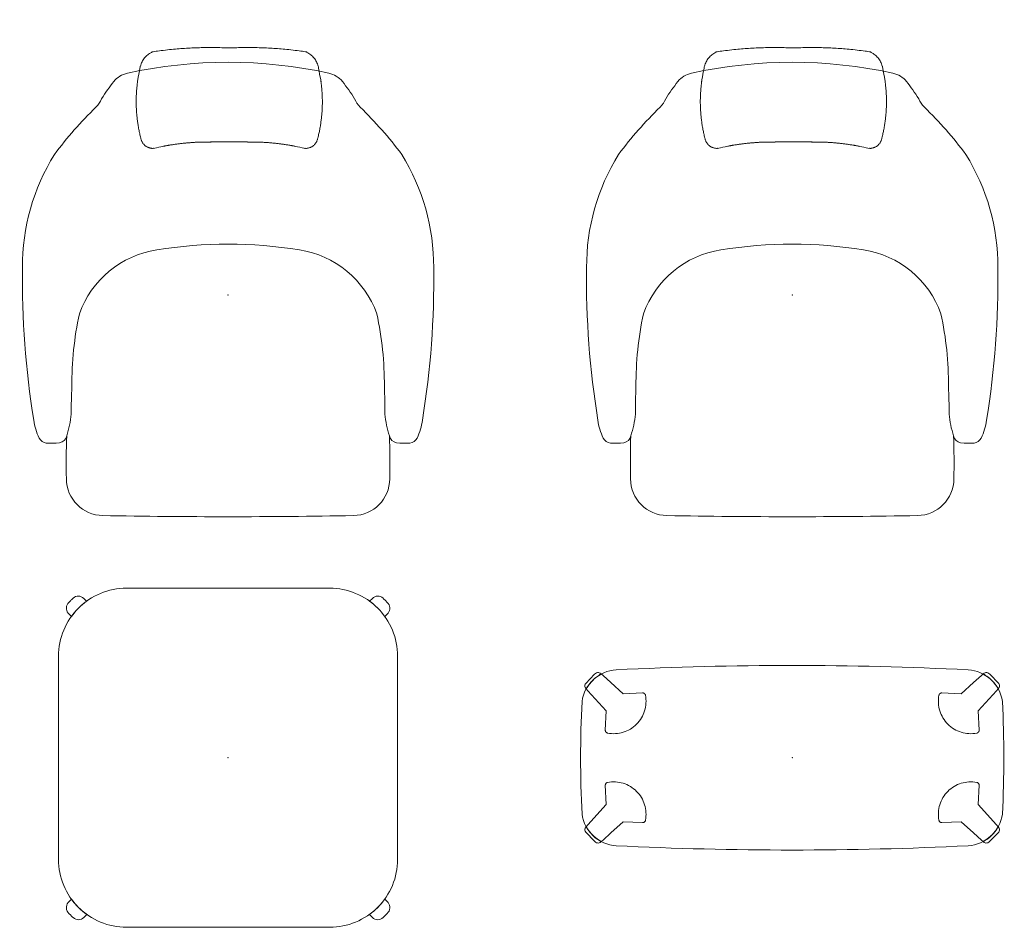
# Model space of a CAD drawing. Header units: metres. Extents: x -0.87 to 0.88, y -1.1 to 0.51.
import ezdxf

# ---------------------------------------------------------------- set-up
doc = ezdxf.new("R2010")
doc.units = ezdxf.units.M
doc.header["$MEASUREMENT"] = 0
doc.linetypes.add('VW-01 Short Dashed', pattern=[0.41656, 0.20828, -0.20828])
for name, color, linetype, lineweight in [('72_VITRA_HRESID_D2_CH_FOOT', 7, 'Continuous', 5), ('72_VITRA_HRESID_D2_CH_HEAD_REST', 7, 'Continuous', 5), ('72_VITRA_HRESID_D2_CH_SEAT', 7, 'Continuous', 5), ('D2SNAP', 1, 'Continuous', 5)]:
    doc.layers.add(name, color=color, linetype=linetype, lineweight=lineweight)
doc.layers.add('72_VITRA_HRESID_D2_CH_FOOT_UNDER', color=7, linetype='VW-01 Short Dashed', lineweight=5, true_color=0x989898)
doc.layers.add('72_VITRA_INSERT', color=7, linetype='Continuous')

# ---------------------------------------------------------------- blocks, each defined once
blk = doc.blocks.new('72_VITRA_HRESID_D2_GRAND_REPOS_OTTOMAN_OTTOMAN_FOOT')
at = {"layer": '72_VITRA_HRESID_D2_CH_FOOT'}
for points in [[(-0.2822, 0.2754, 0.401989), (-0.2836, 0.2563), (-0.2778, 0.2503, -0.080026), (-0.2508, 0.2775), (-0.2558, 0.2824, 0.408815), (-0.2747, 0.2828, 0.000467), (-0.279, 0.2786)], [(0.2747, 0.2828, 0.408815), (0.2558, 0.2824), (0.2508, 0.2775, -0.080025), (0.2778, 0.2503), (0.2836, 0.2563, 0.401989), (0.2821, 0.2754), (0.279, 0.2786), (0.279, 0.2786, 0.000467), (0.2747, 0.2828), (0.2747, 0.2828)], [(-0.2505, -0.2777, -0.080054), (-0.2776, -0.2506), (-0.2836, -0.2568, 0.401989), (-0.2822, -0.2759), (-0.279, -0.2791), (-0.279, -0.2791, 0.000467), (-0.2747, -0.2834), (-0.2747, -0.2834, 0.408815), (-0.2558, -0.2829)], [(0.2776, -0.2506, -0.080054), (0.2505, -0.2777), (0.2558, -0.2829, 0.408815), (0.2747, -0.2834), (0.2747, -0.2834, 0.000467), (0.279, -0.2791), (0.279, -0.2791), (0.2821, -0.2759, 0.401989), (0.2836, -0.2568)]]:
    blk.add_lwpolyline(points, format="xyb", close=True, dxfattribs=at)
at = {"layer": 'D2SNAP', "linetype": 'Continuous', "lineweight": 5}
blk.add_point((0, 0), dxfattribs=at)
blk = doc.blocks.new('72_VITRA_HRESID_D2_GRAND_REPOS_OTTOMAN_OTTOMAN_SEAT')
at = {"layer": '72_VITRA_HRESID_D2_CH_SEAT'}
blk.add_lwpolyline([(-0.18, 0.3005, 0.414214), (-0.3005, 0.18), (-0.3005, -0.18, 0.198912), (-0.2652, -0.2652, 0.198912), (-0.18, -0.3005), (0.18, -0.3005, 0.414214), (0.3005, -0.18), (0.3005, 0.18, 0.414214), (0.18, 0.3005)], format="xyb", close=True, dxfattribs=at)
at = {"layer": 'D2SNAP', "linetype": 'Continuous', "lineweight": 5}
blk.add_point((0, 0), dxfattribs=at)
blk = doc.blocks.new('72_VITRA_HRESID_D2_REPOS_SEAT')
at = {"layer": '72_VITRA_HRESID_D2_CH_SEAT'}
for points in [[(0.3224, -0.2623, 0.226795), (0.335, -0.2534, 0.082144), (0.3445, -0.2214, 0.043975), (0.3645, 0.0487, 0.141279), (0.3078, 0.2494, 0.039351), (0.2342, 0.3332, -0.105894), (0.2243, 0.3482, 0.01479), (0.2028, 0.3787, 0.155033), (0.1786, 0.3935, 0.107251), (-0.1786, 0.3935, 0.155033), (-0.2028, 0.3787, 0.01479), (-0.2243, 0.3482, -0.105894), (-0.2342, 0.3332, 0.039351), (-0.3078, 0.2494, 0.141279), (-0.3645, 0.0487, 0.043975), (-0.3445, -0.2214, 0.082144), (-0.335, -0.2534, 0.226795), (-0.3224, -0.2623, 0.053775), (-0.2986, -0.2617, 0.324897), (-0.2861, -0.2494, 0.059124), (-0.2781, -0.2108, -0.011394), (-0.277, -0.1621, -0.054182), (-0.2637, -0.0331, -0.27481), (-0.1263, 0.0803, -0.079726), (0.1263, 0.0803, -0.27481), (0.2637, -0.0331), (0.2637, -0.0331, -0.054182), (0.277, -0.1621, -0.011394), (0.2781, -0.2108, 0.059124), (0.2861, -0.2494, 0.324897), (0.2986, -0.2617, 0.053775), (0.3224, -0.2623)], [(-0.2222, -0.3907, 0.009156), (0.2222, -0.3907, 0.407861), (0.2866, -0.3258, 0.013362), (0.2861, -0.2494, -0.059124), (0.2781, -0.2108, 0.011394), (0.277, -0.1621), (0.277, -0.1621, 0.05418), (0.2637, -0.0331), (0.2637, -0.0331, 0.274809), (0.1263, 0.0803), (0.1263, 0.0803, 0.079726), (-0.1263, 0.0803), (-0.1263, 0.0803, 0.274809), (-0.2637, -0.0331), (-0.2637, -0.0331), (-0.2637, -0.0331, 0.05418), (-0.277, -0.1621), (-0.277, -0.1621, 0.011394), (-0.2781, -0.2108), (-0.2781, -0.2108, -0.059124), (-0.2861, -0.2494, 0.013362), (-0.2866, -0.3258, 0.407861), (-0.2222, -0.3907)]]:
    blk.add_lwpolyline(points, format="xyb", close=True, dxfattribs=at)
at = {"layer": 'D2SNAP', "linetype": 'Continuous', "lineweight": 5}
blk.add_point((0, 0), dxfattribs=at)
blk = doc.blocks.new('72_VITRA_HRESID_D2_GRAND_REPOS_OTTOMAN_HEAD_REST')
at = {"layer": '72_VITRA_HRESID_D2_CH_HEAD_REST'}
blk.add_rational_spline([(0.0021, 0.2719), (0.0021, 0.2719), (0.0021, 0.2719), (0.0187, 0.2719), (0.0354, 0.2714), (0.0354, 0.2714), (0.0354, 0.2714), (0.0848, 0.272), (0.1337, 0.2607), (0.1389, 0.2595), (0.1492, 0.2627), (0.1568, 0.2705), (0.1584, 0.2758), (0.1746, 0.3381), (0.1606, 0.4009), (0.1592, 0.4116), (0.1461, 0.4282), (0.1364, 0.4316), (0.0694, 0.4411), (0.0021, 0.4383), (-0.0653, 0.4411), (-0.1322, 0.4316), (-0.142, 0.4282), (-0.155, 0.4116), (-0.1565, 0.4009), (-0.1704, 0.3381), (-0.1542, 0.2758), (-0.1526, 0.2705), (-0.145, 0.2627), (-0.1348, 0.2595), (-0.1296, 0.2607), (-0.0806, 0.272), (-0.0312, 0.2714), (-0.0312, 0.2714), (-0.0312, 0.2714), (-0.0146, 0.2719), (0.0021, 0.2719), (0.0021, 0.2719), (0.0021, 0.2719)], [1, 1, 1, 0.999827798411, 1, 1, 1, 1, 1, 1, 1, 1, 1, 1, 1, 1, 1, 1, 1, 1, 1, 1, 1, 1, 1, 1, 1, 1, 1, 1, 1, 1, 1, 1, 1, 0.999827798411, 1, 1, 1], degree=2, knots=[0, 0, 0, 1, 1, 2, 2, 3, 3, 4, 4, 5, 6, 7, 7, 8, 8, 9, 10, 10, 11, 11, 12, 12, 13, 14, 14, 15, 15, 16, 17, 18, 18, 19, 19, 20, 20, 21, 21, 22, 22, 22], dxfattribs=at)
at = {"layer": 'D2SNAP', "linetype": 'Continuous', "lineweight": 5}
blk.add_point((0, 0), dxfattribs=at)
blk = doc.blocks.new('72vitra_hresid24A8F9DF4798A4FDF8C6A3412286936AE')
for name, p in [('72_VITRA_HRESID_D2_GRAND_REPOS_OTTOMAN_HEAD_REST', (0, 0.02)), ('72_VITRA_HRESID_D2_REPOS_SEAT', (0, 0.02)), ('72_VITRA_HRESID_D2_GRAND_REPOS_OTTOMAN_OTTOMAN_SEAT', (0, -0.8)), ('72_VITRA_HRESID_D2_GRAND_REPOS_OTTOMAN_OTTOMAN_FOOT', (0, -0.8))]:
    blk.add_blockref(name, p)
blk = doc.blocks.new('XCAD03D78F4750505F6E55F3911116174159A8')
at = {"color": 7}
blk.add_blockref('72vitra_hresid24A8F9DF4798A4FDF8C6A3412286936AE', (0, 0), dxfattribs=at)
blk = doc.blocks.new('72_VITRA_HRESID_D2_PANCHINA_FOOT_750')
at = {"layer": '72_VITRA_HRESID_D2_CH_FOOT'}
for points in [[(-0.365, 0.1222), (-0.365, 0.1222, -0.140495), (-0.3387, 0.1485), (-0.3387, 0.1485), (-0.3405, 0.1499), (-0.3405, 0.1499, 0.275176), (-0.3467, 0.1506), (-0.3467, 0.1506, 0.093898), (-0.3503, 0.148), (-0.3661, 0.1319, 0.311119), (-0.3669, 0.1247, 0.002963), (-0.3664, 0.124)], [(0.3387, 0.1485, -0.140505), (0.365, 0.1222), (0.3664, 0.124, 0.002963), (0.3669, 0.1247, 0.311119), (0.3661, 0.1319), (0.3503, 0.148, 0.093898), (0.3467, 0.1506), (0.3467, 0.1506, 0.275176), (0.3405, 0.1499), (0.3405, 0.1499)], [(-0.3387, -0.1485), (-0.3387, -0.1485, -0.149375), (-0.365, -0.1222), (-0.365, -0.1222), (-0.3664, -0.124, 0.002963), (-0.3669, -0.1247, 0.311119), (-0.3661, -0.1319), (-0.3503, -0.148, 0.093898), (-0.3467, -0.1506), (-0.3467, -0.1506, 0.275176), (-0.3405, -0.1499), (-0.3405, -0.1499)], [(0.365, -0.1222, -0.14938), (0.3387, -0.1485), (0.3405, -0.1499), (0.3405, -0.1499, 0.275176), (0.3467, -0.1506), (0.3467, -0.1506, 0.093898), (0.3503, -0.148), (0.3661, -0.1319, 0.311119), (0.3669, -0.1247, 0.002963), (0.3664, -0.124)]]:
    blk.add_lwpolyline(points, format="xyb", close=True, dxfattribs=at)
at = {"layer": 'D2SNAP', "linetype": 'Continuous', "lineweight": 5}
blk.add_point((0, 0), dxfattribs=at)
blk = doc.blocks.new('72_VITRA_HRESID_D2_PANCHINA_FOOT_UNDER_750')
at = {"layer": '72_VITRA_HRESID_D2_CH_FOOT_UNDER'}
for points in [[(-0.3353, 0.1459), (-0.3387, 0.1485, 0.140514), (-0.365, 0.1222), (-0.3624, 0.1188), (-0.3299, 0.0829), (-0.3313, 0.0487, 0.369488), (-0.3272, 0.0437, 0.247744), (-0.2759, 0.0595, 0.247744), (-0.2601, 0.1108, 0.372502), (-0.2652, 0.1149), (-0.2994, 0.1134), (-0.3213, 0.1332)], [(0.3624, 0.1188), (0.365, 0.1222, 0.140505), (0.3387, 0.1485), (0.3353, 0.1459), (0.3213, 0.1332), (0.2994, 0.1134), (0.2652, 0.1149, 0.372502), (0.2601, 0.1108, 0.247744), (0.2759, 0.0595, 0.247744), (0.3272, 0.0437, 0.369488), (0.3313, 0.0487), (0.3299, 0.0829)], [(-0.3624, -0.1188), (-0.365, -0.1222, 0.149384), (-0.3387, -0.1485), (-0.3353, -0.1459), (-0.3213, -0.1332), (-0.2994, -0.1134), (-0.2652, -0.1149, 0.372502), (-0.2601, -0.1108, 0.247744), (-0.2759, -0.0595, 0.247744), (-0.3272, -0.0437, 0.369488), (-0.3313, -0.0487), (-0.3299, -0.0829)], [(0.3353, -0.1459), (0.3387, -0.1485, 0.14938), (0.365, -0.1222), (0.3624, -0.1188), (0.3299, -0.0829), (0.3313, -0.0487, 0.369488), (0.3272, -0.0437, 0.247744), (0.2759, -0.0595, 0.247744), (0.2601, -0.1108, 0.372502), (0.2652, -0.1149), (0.2994, -0.1134), (0.3213, -0.1332)]]:
    blk.add_lwpolyline(points, format="xyb", close=True, dxfattribs=at)
at = {"layer": 'D2SNAP', "linetype": 'Continuous', "lineweight": 5}
blk.add_point((0, 0), dxfattribs=at)
blk = doc.blocks.new('72_VITRA_HRESID_D2_PANCHINA_SEAT_750')
at = {"layer": '72_VITRA_HRESID_D2_CH_SEAT'}
blk.add_lwpolyline([(0.3119, 0.1559, 0.024633), (-0.3119, 0.1559, 0.354098), (-0.3726, 0.0999, 0.025375), (-0.3726, -0.0999, 0.354098), (-0.3119, -0.1559, 0.024633), (0.3119, -0.1559, 0.354098), (0.3726, -0.0999, 0.025375), (0.3726, 0.0999, 0.354098), (0.3119, 0.1559)], format="xyb", close=True, dxfattribs=at)
at = {"layer": 'D2SNAP', "linetype": 'Continuous', "lineweight": 5}
blk.add_point((0, 0), dxfattribs=at)
blk = doc.blocks.new('72vitra_hresid2DF7E38DBFE994811AE2602F681A8CCE3')
for name, p in [('72_VITRA_HRESID_D2_GRAND_REPOS_OTTOMAN_HEAD_REST', (0, 0.02)), ('72_VITRA_HRESID_D2_REPOS_SEAT', (0, 0.02)), ('72_VITRA_HRESID_D2_PANCHINA_SEAT_750', (0, -0.8)), ('72_VITRA_HRESID_D2_PANCHINA_FOOT_750', (0, -0.8)), ('72_VITRA_HRESID_D2_PANCHINA_FOOT_UNDER_750', (0, -0.8))]:
    blk.add_blockref(name, p)
blk = doc.blocks.new('XCAD03BF42611E2F697C9330DB53CC9D960A57')
at = {"color": 7}
blk.add_blockref('72vitra_hresid2DF7E38DBFE994811AE2602F681A8CCE3', (0, 0), dxfattribs=at)

msp = doc.modelspace()

# ---------------------------------------------------------------- block references
at = {"layer": '72_VITRA_INSERT'}
for name, p in [('XCAD03D78F4750505F6E55F3911116174159A8', (-0.5, 0)), ('XCAD03BF42611E2F697C9330DB53CC9D960A57', (0.5, 0))]:
    msp.add_blockref(name, p, dxfattribs=at)

doc.saveas('drawing.dxf')
